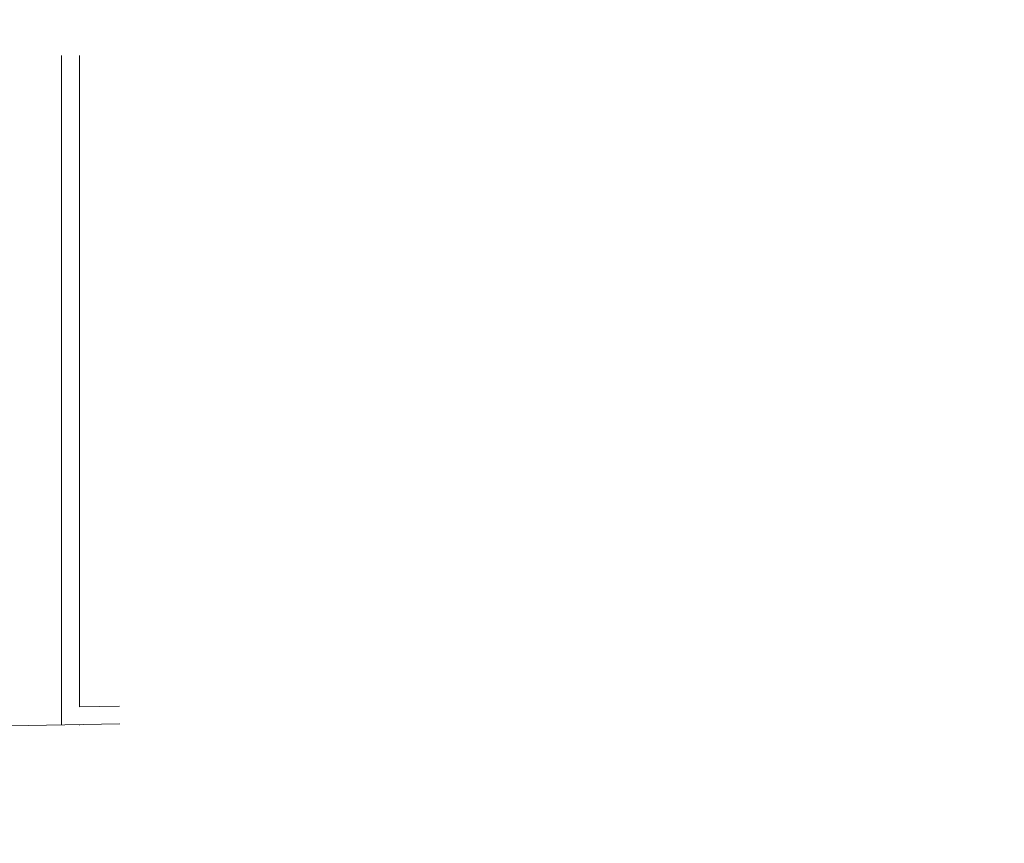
# Model space of a CAD drawing. Header units: millimetres. Extents: x -291747 to 77132, y 46721 to 203932.
# Tile 95 of 110: x 73003 to 73831, y 89997 to 90689. Entities that reach past the tile are written whole.
import ezdxf

# ---------------------------------------------------------------- set-up
doc = ezdxf.new("R2010")
doc.units = ezdxf.units.MM
doc.header["$MEASUREMENT"] = 0
doc.layers.add('FL-xref', color=250, linetype='Continuous', lineweight=9)
doc.layers.add('xreff_LSN_szatnie_PW_rzuty_14$0$A hatch', color=8, linetype='Continuous', lineweight=5)

# ---------------------------------------------------------------- blocks, each defined once
blk = doc.blocks.new('xreff_LSN_szatnie_PW_rzuty_14')
at = {"layer": 'xreff_LSN_szatnie_PW_rzuty_14$0$A hatch', "transparency": 33554495}
h = blk.add_hatch(dxfattribs=at)
h.set_pattern_fill('GRASS', color=256, scale=4)
h.set_pattern_definition([(90, (0, 0), (-71.84205, 71.84205), [19.05, -124.6341]), (45, (0, 0), (-71.84205, 71.84205), [19.05, -82.55]), (135, (0, 0), (-71.84205, -71.84205), [19.05, -82.55])])
edge = h.paths.add_edge_path()
edge.add_spline(control_points=[(73831.5, 88934.68), (73821.36, 88950.89), (73811.24, 88967.07), (73777.87, 89019.69), (73754.29, 89055.73), (73718.41, 89105.36), (73707.36, 89120.03), (73684.52, 89148.75), (73672.74, 89162.81), (73654.38, 89183.36), (73648.14, 89190.12), (73632.69, 89206.37), (73623.35, 89215.76), (73602.5, 89235.86), (73590.89, 89246.5), (73522.6, 89306.14), (73459.37, 89350), (73322.18, 89426.9), (73248.22, 89459.94), (73069.97, 89523.2), (72963.12, 89549.77), (72743.28, 89584.73), (72630.3, 89593.11), (72404.88, 89591.72), (72292.43, 89581.95), (72113.07, 89550.96), (72044.07, 89534.98), (71910.9, 89495.5), (71846.73, 89471.98), (71725.02, 89417.48), (71667.49, 89386.49), (71560.83, 89317.11), (71511.71, 89278.72), (71449.3, 89219.14), (71431.82, 89200.98), (71407.01, 89172.79), (71398.98, 89163.23), (71383.4, 89143.81), (71375.85, 89133.93), (71359.01, 89110.82), (71349.87, 89097.48), (71316.18, 89045.24), (71294.19, 89004.53), (71248.09, 88905.26), (71225.84, 88845.34), (71186.66, 88721.6), (71169.74, 88657.78), (71142.4, 88545.8), (71131.46, 88498.08), (71120.5, 88450.28)], knot_values=[0, 0, 0, 0, 57.207065, 57.207065, 187.181956, 187.181956, 242.95388, 242.95388, 298.725803, 298.725803, 326.611765, 326.611765, 366.532108, 366.532108, 413.640335, 413.640335, 636.601339, 636.601339, 859.562342, 859.562342, 1147.4948, 1147.4948, 1435.427258, 1435.427258, 1723.359715, 1723.359715, 1909.892427, 1909.892427, 2096.425139, 2096.425139, 2282.95785, 2282.95785, 2469.490562, 2469.490562, 2547.228377, 2547.228377, 2586.097284, 2586.097284, 2624.966192, 2624.966192, 2675.594063, 2675.594063, 2819.436148, 2819.436148, 3012.724073, 3012.724073, 3206.011998, 3206.011998, 3347.114496, 3347.114496, 3347.114496, 3347.114496], degree=3, periodic=0)
edge.add_line((71120.5, 88450.28), (73831.5, 88934.68))
h.paths.add_polyline_path([(69699.19, 89521.76), (65252.06, 89442.82), (65252.06, 88327.22), (70701.68, 88327.22), (70701.68, 88536.91, 0.419422)])
h.paths.add_polyline_path([(66521.59, 90689.22), (65352.68, 90689.22), (65352.68, 90659.22), (65323.18, 90659.22), (65323.18, 90689.22), (65229.94, 90689.22), (65239.64, 90142.71), (66521.59, 90165.46)])
edge = h.paths.add_edge_path()
edge.add_line((67744.6, 90689.22), (68718.74, 90689.22))
edge.add_line((68718.74, 90689.22), (68718.74, 90265.3))
edge.add_arc((68483.74, 90265.3), 235, -15.04019, 0, ccw=False)
edge.add_line((68710.69, 90204.32), (67744.6, 90187.17))
edge.add_line((67744.6, 90187.17), (67744.6, 90689.22))
edge = h.paths.add_edge_path()
edge.add_line((69340.24, 90689.22), (69815.68, 90689.22))
edge.add_line((69815.68, 90689.22), (69815.68, 90223.94))
edge.add_line((69815.68, 90223.94), (69350.6, 90215.68))
edge.add_arc((69575.24, 90284.68), 235, 180, 197.07407, ccw=False)
edge.add_line((69340.24, 90284.68), (69340.24, 90689.22))
edge = h.paths.add_edge_path()
edge.add_line((70216.68, 90539.22), (71051.68, 90539.22))
edge.add_line((71051.68, 90539.22), (71051.68, 90689.22))
edge.add_line((71051.68, 90689.22), (71234.68, 90689.22))
edge.add_line((71234.68, 90689.22), (71234.68, 90312.98))
edge.add_arc((71169.68, 90312.98), 65, 271.01694, 360, ccw=False)
edge.add_line((71170.84, 90247.99), (70216.68, 90231.09))
edge.add_line((70216.68, 90231.09), (70216.68, 90539.22))
edge = h.paths.add_edge_path()
edge.add_line((72662.68, 90689.22), (72890.68, 90689.22))
edge.add_line((72890.68, 90689.22), (72890.68, 90659.22))
edge.add_line((72890.68, 90659.22), (72903.68, 90659.22))
edge.add_line((72903.68, 90659.22), (72901.85, 90108.69))
edge.add_arc((72897.68, 90343.65), 235, 180, 271.01694, ccw=False)
edge.add_line((72662.68, 90343.65), (72662.68, 90689.22))
at = {"layer": 'xreff_LSN_szatnie_PW_rzuty_14$0$A hatch'}
blk.add_lwpolyline([(72647.68, 90689.22), (72647.68, 90343.65, 0.419422), (72902.12, 90093.69), (73087.54, 90096.99)], format="xyb", dxfattribs=at)
for points in [[(73038.68, 90659.22), (73038.68, 90096.12)], [(73053.68, 90659.22), (73053.68, 90111.39)], [(73053.68, 90111.39), (73087.27, 90111.98)], [(73053.68, 90096.38), (73053.68, 90096.12)]]:
    blk.add_lwpolyline(points, dxfattribs=at)

msp = doc.modelspace()

# ---------------------------------------------------------------- block references
at = {"layer": 'FL-xref'}
msp.add_blockref('xreff_LSN_szatnie_PW_rzuty_14', (0, 0), dxfattribs=at)

doc.saveas('drawing.dxf')
